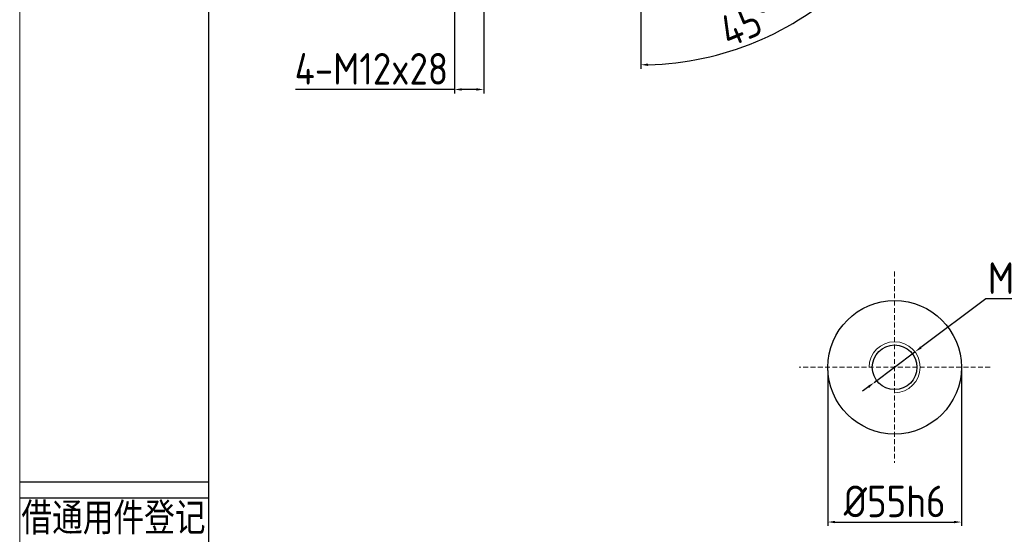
# Model space of a CAD drawing. Header units: millimetres. Extents: x 5540 to 6847, y 5090 to 6014.
# Tile 2 of 17: x 5540 to 5945, y 5421 to 5633. Entities that reach past the tile are written whole.
import ezdxf
from ezdxf.enums import TextEntityAlignment as Align

# ---------------------------------------------------------------- set-up
doc = ezdxf.new("R2010")
doc.units = ezdxf.units.MM
doc.header["$PDSIZE"] = -5
doc.linetypes.add('JIS_02_2.0', pattern=[3, 2, -1])
doc.layers.get('Defpoints').update_dxf_attribs({"lineweight": 18})
doc.layers.add('2细线层', color=4, linetype='Continuous')
doc.layers.add('6文字层', color=3, linetype='Continuous')
for name, color, linetype, lineweight in [('中心线', 1, 'JIS_02_2.0', 13), ('图框_外框线', 7, 'Continuous', 18), ('标注线', 3, 'Continuous', 15), ('粗实线', 7, 'Continuous', 50), ('细实线', 7, 'Continuous', 18)]:
    doc.layers.add(name, color=color, linetype=linetype, lineweight=lineweight)
doc.styles.add('宋体', font='txt', dxfattribs={"width": 0.8})
doc.styles.add('工程字', font='gbenor.shx', dxfattribs={"bigfont": 'gbcbig.shx'})
doc.dimstyles.new('ISO-25-5', dxfattribs={"dimtxt": 13, "dimasz": 3, "dimexe": 1.6, "dimexo": 1.3, "dimgap": 2, "dimtad": 1, "dimdec": 3, "dimtxsty": '工程字', "dimcen": 2.5, "dimadec": 0, "dimazin": 0, "dimtfac": 1, "dimtdec": 3, "dimtmove": 0, "dimatfit": 3, "dimfxl": 1, "dimarcsym": 0})
doc.dimstyles.new('ISO-25-6', dxfattribs={"dimtxt": 13, "dimasz": 3, "dimexe": 1.6, "dimexo": 1.3, "dimgap": 2, "dimtad": 1, "dimtih": 1, "dimtoh": 1, "dimdec": 3, "dimtxsty": '工程字', "dimcen": 2.5, "dimadec": 0, "dimazin": 0, "dimtfac": 1, "dimtdec": 3, "dimtmove": 0, "dimatfit": 3, "dimfxl": 1, "dimarcsym": 0})

# ---------------------------------------------------------------- blocks, each defined once
blk = doc.blocks.new('*D23')
at = {"layer": 'Defpoints', "color": 0}
for p in [(5908.4, 5496.43), (5891.6, 5483.82)]:
    blk.add_point(p, dxfattribs=at)
at = {"layer": '标注线', "color": 0, "lineweight": -2}
for p, q in [((5937.52, 5518.31), (5910.79, 5498.23)), ((5997.36, 5518.31), (5937.52, 5518.31)), ((5891.6, 5483.82), (5908.4, 5496.43)), ((5889.2, 5482.02), (5886.81, 5480.22))]:
    blk.add_line(p, q, dxfattribs=at)
at = {"layer": '标注线', "color": 0}
for points in [[(5910.49, 5498.63), (5911.09, 5497.83), (5908.4, 5496.43)], [(5889.51, 5481.62), (5888.9, 5482.42), (5891.6, 5483.82)]]:
    blk.add_solid(points, dxfattribs=at)
at = {"layer": '标注线', "color": 0, "insert": (5969.2, 5526.81), "char_height": 13, "attachment_point": 5, "style": '工程字'}
blk.add_mtext('M20x2.5P', dxfattribs=at)
blk = doc.blocks.new('*D24')
at = {"layer": 'Defpoints', "color": 0}
for p in [(5872.5, 5490.12), (5927.5, 5490.12), (5927.5, 5426.39)]:
    blk.add_point(p, dxfattribs=at)
at = {"layer": '标注线', "color": 0, "lineweight": -2}
for p, q in [((5872.5, 5488.82), (5872.5, 5424.79)), ((5927.5, 5488.82), (5927.5, 5424.79)), ((5875.5, 5426.39), (5924.5, 5426.39))]:
    blk.add_line(p, q, dxfattribs=at)
at = {"layer": '标注线', "color": 0}
for points in [[(5875.5, 5426.89), (5875.5, 5425.89), (5872.5, 5426.39)], [(5924.5, 5425.89), (5924.5, 5426.89), (5927.5, 5426.39)]]:
    blk.add_solid(points, dxfattribs=at)
at = {"layer": '标注线', "color": 0, "insert": (5900, 5434.89), "char_height": 13, "attachment_point": 5, "style": '工程字'}
blk.add_mtext('%%c55{}{h6{\\H0.7x;}{}}', dxfattribs=at)
blk = doc.blocks.new('*D110')
at = {"layer": '6文字层', "color": 0, "lineweight": -2}
for p, q in [((5718.74, 5666.38), (5718.74, 5602.89)), ((5730.74, 5666.38), (5730.74, 5602.89)), ((5718.74, 5604.49), (5653.24, 5604.49)), ((5727.74, 5604.49), (5721.74, 5604.49))]:
    blk.add_line(p, q, dxfattribs=at)
at = {"layer": '6文字层', "color": 0}
for points in [[(5721.74, 5604.99), (5721.74, 5603.99), (5718.74, 5604.49)], [(5727.74, 5603.99), (5727.74, 5604.99), (5730.74, 5604.49)]]:
    blk.add_solid(points, dxfattribs=at)
at = {"layer": 'Defpoints', "color": 0}
for p in [(5718.74, 5667.68), (5730.74, 5667.68), (5718.74, 5604.49)]:
    blk.add_point(p, dxfattribs=at)
at = {"layer": '6文字层', "color": 0, "insert": (5684.49, 5612.99), "char_height": 13, "attachment_point": 5, "style": '工程字'}
blk.add_mtext('4-M12x28', dxfattribs=at)
blk = doc.blocks.new('*D114')
at = {"layer": '6文字层', "color": 0, "lineweight": -2}
for p, q in [((5882.07, 5651.77), (5884.08, 5649.76)), ((5795.45, 5637.84), (5795.45, 5613.05))]:
    blk.add_line(p, q, dxfattribs=at)
blk.add_arc((5795.45, 5738.39), 123.74, 271.3891, 313.6109, dxfattribs=at)
at = {"layer": '6文字层', "color": 0}
for points in [[(5881.15, 5648.44), (5880.45, 5649.15), (5882.95, 5650.89)], [(5798.44, 5615.18), (5798.45, 5614.18), (5795.45, 5614.65)]]:
    blk.add_solid(points, dxfattribs=at)
at = {"layer": 'Defpoints', "color": 0}
for p in [(5795.45, 5837.63), (5851.17, 5682.66), (5881.15, 5652.69), (5795.45, 5639.14), (5827.47, 5618.86)]:
    blk.add_point(p, dxfattribs=at)
at = {"layer": '6文字层', "color": 0, "insert": (5839.55, 5631.92), "char_height": 13, "attachment_point": 5, "rotation": 22.5, "style": '工程字'}
blk.add_mtext('45%%d', dxfattribs=at)

msp = doc.modelspace()

# ---------------------------------------------------------------- linework, layer by layer
at = {"layer": '2细线层'}
for p, q in [((5539.9167, 5442.9754), (5617.4164, 5442.9754)), ((5539.9167, 5436.3548), (5617.4164, 5436.3548))]:
    msp.add_line(p, q, dxfattribs=at)
at = {"layer": '中心线', "color": 0, "lineweight": 13}
for p, q in [((5899.9994, 5529.499), (5899.9994, 5450.749)), ((5939.3744, 5490.124), (5860.6244, 5490.124))]:
    msp.add_line(p, q, dxfattribs=at)
at = {"layer": '图框_外框线', "color": 3}
msp.add_lwpolyline([(5539.6249, 5089.7653), (6846.5219, 5089.7653), (6846.5219, 6013.9282), (5539.6249, 6013.9282)], close=True, dxfattribs=at)
at = {"layer": '图框_外框线', "color": 3, "lineweight": 25}
msp.add_lwpolyline([(5617.4164, 5105.3236), (6830.9636, 5105.3236), (6830.9636, 5998.3699), (5617.4164, 5998.3699)], close=True, dxfattribs=at)
at = {"layer": '粗实线', "lineweight": 30}
for radius in [27.5, 9.1875]:
    msp.add_circle((5899.9994, 5490.124), radius, dxfattribs=at)
at = {"layer": '细实线', "color": 0}
msp.add_arc((5899.9994, 5490.124), 10.5, 270, 180, dxfattribs=at)

# ---------------------------------------------------------------- texts
at = {"layer": '6文字层', "color": 3, "style": '宋体', "width": 0.8}
msp.add_text('借通用件登记', height=11.58609, dxfattribs=at).set_placement((5578.2462, 5428.5179), align=Align.MIDDLE)

# ---------------------------------------------------------------- dimensions: what is measured, and where the dimension line sits
at = {"layer": '6文字层'}
dim = msp.add_angular_dim_2l(base=(5827.4739, 5618.8626), line1=((5795.4477, 5639.1383), (5795.4477, 5837.6339)), line2=((5851.1704, 5682.6634), (5881.1463, 5652.6875)), dimstyle='ISO-25-5', override={"dimtxsty": '工程字'}, dxfattribs=at)
dim.commit()
dim.dimension.update_dxf_attribs({"geometry": '*D114', "text_midpoint": (5839.5481, 5631.9184)})
dim = msp.add_linear_dim(base=(5718.737, 5604.4934), p1=(5730.737, 5667.6754), p2=(5718.737, 5667.6754), text='4-M<>x28', dimstyle='ISO-25-5', override={"dimtxsty": '工程字'}, dxfattribs=at)
dim.commit()
dim.dimension.update_dxf_attribs({"geometry": '*D110', "text_midpoint": (5684.487, 5604.4934), "dimtype": 160})
at = {"layer": '标注线'}
dim = msp.add_diameter_dim_2p(p1=(5891.6036, 5483.8185), p2=(5908.3952, 5496.4296), text='M20x2.5P', dimstyle='ISO-25-6', override={"dimtxsty": '工程字'}, dxfattribs=at)
dim.commit()
dim.dimension.update_dxf_attribs({"geometry": '*D23', "text_midpoint": (5969.1981, 5518.3056), "dimtype": 163})
dim = msp.add_linear_dim(base=(5927.4994, 5426.388), p1=(5872.4994, 5490.124), p2=(5927.4994, 5490.124), text='%%c<>{}{h6{\\H0.7x;}{}}', dimstyle='ISO-25-5', dxfattribs=at)
dim.commit()
dim.dimension.update_dxf_attribs({"geometry": '*D24', "text_midpoint": (5899.9994, 5434.888)})

doc.saveas('drawing.dxf')
